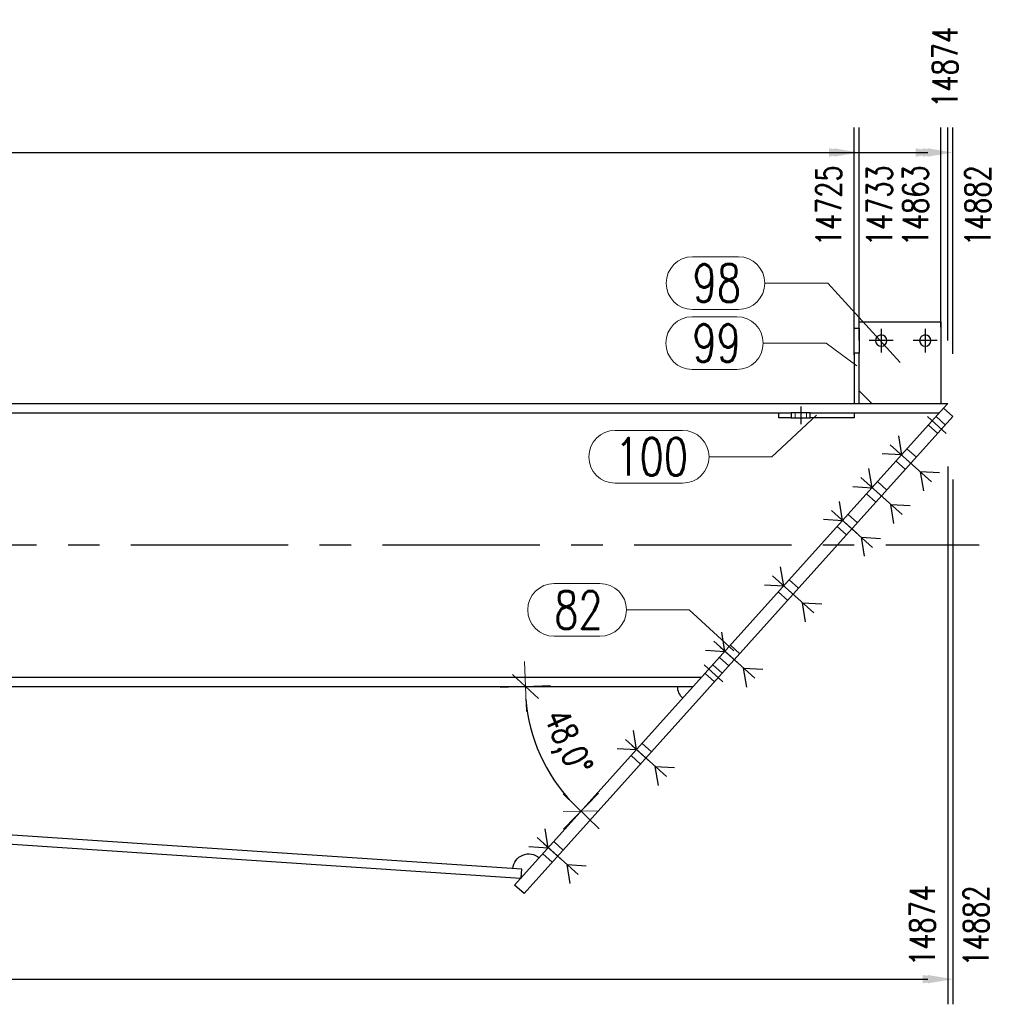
# Model space of a CAD drawing. Header units: millimetres. Extents: x 3528 to 4122, y 12044 to 12491.
# Tile 45 of 58: x 3871 to 3948, y 12249 to 12327. Entities that reach past the tile are written whole.
import ezdxf

# ---------------------------------------------------------------- set-up
doc = ezdxf.new("R2010")
doc.units = ezdxf.units.MM
doc.header["$LTSCALE"] = 10
doc.linetypes.add('HIDDEN', pattern=[0.375, 0.25, -0.125])
doc.linetypes.add('MITTE', pattern=[2, 1.25, -0.25, 0.25, -0.25])
doc.layers.get('Defpoints').update_dxf_attribs({"color": 1})
for name, color, linetype in [('PS_BOLT', 4, 'Continuous'), ('PS_MID', 5, 'MITTE'), ('PS_SHAPE', 3, 'Continuous')]:
    doc.layers.add(name, color=color, linetype=linetype)
for name, color, linetype, lineweight in [('PS_DIM', 4, 'Continuous', 13), ('PS_Hidden', 2, 'HIDDEN', 9), ('PS_Pos', 1, 'Continuous', 15), ('PS_SOLID', 7, 'Continuous', 30)]:
    doc.layers.add(name, color=color, linetype=linetype, lineweight=lineweight)
doc.styles.add('simplex', font='simplex.shx', dxfattribs={"width": 0.75})
doc.dimstyles.new('1_20_GŁ_DS1-LS20', dxfattribs={"dimtxt": 2, "dimasz": 2, "dimexe": 2, "dimexo": 5, "dimgap": 1, "dimtad": 1, "dimjust": 4, "dimdec": 0, "dimlfac": 20, "dimtxsty": 'simplex', "dimblk1": 'NONE', "dimsah": 1, "dimcen": 2, "dimclrd": 256, "dimclre": 256, "dimclrt": 4, "dimadec": 1, "dimazin": 0, "dimtfac": 1, "dimtdec": 0, "dimtmove": 2, "dimatfit": 3, "dimfxl": 1, "dimarcsym": 0})
doc.dimstyles.new('1_20_PRZ', dxfattribs={"dimtxt": 2, "dimasz": 1, "dimexe": 2, "dimexo": 5, "dimgap": 1, "dimtad": 1, "dimdec": 0, "dimlfac": 20, "dimtxsty": 'simplex', "dimblk": 'dimznak', "dimcen": 2, "dimse1": 1, "dimse2": 1, "dimclrd": 256, "dimclrt": 4, "dimadec": 1, "dimazin": 0, "dimtfac": 1, "dimtdec": 0, "dimtix": 1, "dimtmove": 2, "dimatfit": 3, "dimldrblk": 'dim-grot', "dimfxl": 1, "dimarcsym": 0})

# ---------------------------------------------------------------- blocks, each defined once
blk = doc.blocks.new('*D64')
at = {"layer": 'Defpoints', "color": 0, "transparency": 16777216}
for p in [(3937.319, 12316.872), (3937.319, 12295.778), (3585.581, 12274.408)]:
    blk.add_point(p, dxfattribs=at)
at = {"layer": 'PS_DIM', "lineweight": -2, "transparency": 16777216}
for p, q in [((3585.581, 12279.408), (3585.581, 12318.872)), ((3937.319, 12300.778), (3937.319, 12318.872)), ((3585.581, 12316.872), (3935.319, 12316.872))]:
    blk.add_line(p, q, dxfattribs=at)
at = {"layer": 'PS_DIM', "transparency": 16777216}
blk.add_solid([(3935.319, 12317.205), (3935.319, 12316.539), (3937.319, 12316.872)], dxfattribs=at)
at = {"layer": 'PS_DIM', "color": 4, "transparency": 16777216, "insert": (3935.299, 12312.638), "char_height": 2, "attachment_point": 5, "rotation": 90, "style": 'simplex'}
blk.add_mtext('14725', dxfattribs=at)
blk = doc.blocks.new('_None')
blk = doc.blocks.new('*D65')
at = {"layer": 'Defpoints', "color": 0, "transparency": 16777216}
for p in [(3937.719, 12316.872), (3937.719, 12296.908), (3585.581, 12274.408)]:
    blk.add_point(p, dxfattribs=at)
at = {"layer": 'PS_DIM', "lineweight": -2, "transparency": 16777216}
for p, q in [((3585.581, 12279.408), (3585.581, 12318.872)), ((3937.719, 12301.908), (3937.719, 12318.872)), ((3585.581, 12316.872), (3935.719, 12316.872))]:
    blk.add_line(p, q, dxfattribs=at)
at = {"layer": 'PS_DIM', "transparency": 16777216}
blk.add_solid([(3935.719, 12317.205), (3935.719, 12316.539), (3937.719, 12316.872)], dxfattribs=at)
at = {"layer": 'PS_DIM', "color": 4, "transparency": 16777216, "insert": (3939.327, 12312.638), "char_height": 2, "attachment_point": 5, "rotation": 90, "style": 'simplex'}
blk.add_mtext('14733', dxfattribs=at)
blk = doc.blocks.new('*D66')
at = {"layer": 'Defpoints', "color": 0, "transparency": 16777216}
for p in [(3944.219, 12316.872), (3944.219, 12297.97), (3585.581, 12274.408)]:
    blk.add_point(p, dxfattribs=at)
at = {"layer": 'PS_DIM', "lineweight": -2, "transparency": 16777216}
for p, q in [((3585.581, 12279.408), (3585.581, 12318.872)), ((3944.219, 12302.97), (3944.219, 12318.872)), ((3585.581, 12316.872), (3942.219, 12316.872))]:
    blk.add_line(p, q, dxfattribs=at)
at = {"layer": 'PS_DIM', "transparency": 16777216}
blk.add_solid([(3942.219, 12317.205), (3942.219, 12316.539), (3944.219, 12316.872)], dxfattribs=at)
at = {"layer": 'PS_DIM', "color": 4, "transparency": 16777216, "insert": (3942.199, 12312.638), "char_height": 2, "attachment_point": 5, "rotation": 90, "style": 'simplex'}
blk.add_mtext('14863', dxfattribs=at)
blk = doc.blocks.new('*D67')
at = {"layer": 'Defpoints', "color": 0, "transparency": 16777216}
for p in [(3944.762, 12316.872), (3944.762, 12296.908), (3585.581, 12274.408)]:
    blk.add_point(p, dxfattribs=at)
at = {"layer": 'PS_DIM', "lineweight": -2, "transparency": 16777216}
for p, q in [((3585.581, 12279.408), (3585.581, 12318.872)), ((3944.762, 12301.908), (3944.762, 12318.872)), ((3585.581, 12316.872), (3942.762, 12316.872))]:
    blk.add_line(p, q, dxfattribs=at)
at = {"layer": 'PS_DIM', "transparency": 16777216}
blk.add_solid([(3942.762, 12317.205), (3942.762, 12316.539), (3944.762, 12316.872)], dxfattribs=at)
at = {"layer": 'PS_DIM', "color": 4, "transparency": 16777216, "insert": (3944.542, 12323.646), "char_height": 2, "attachment_point": 5, "rotation": 90, "style": 'simplex'}
blk.add_mtext('14874', dxfattribs=at)
blk = doc.blocks.new('*D68')
at = {"layer": 'Defpoints', "color": 0, "transparency": 16777216}
for p in [(3945.171, 12316.872), (3945.171, 12295.867), (3585.581, 12274.408)]:
    blk.add_point(p, dxfattribs=at)
at = {"layer": 'PS_DIM', "lineweight": -2, "transparency": 16777216}
for p, q in [((3585.581, 12279.408), (3585.581, 12318.872)), ((3945.171, 12300.867), (3945.171, 12318.872)), ((3585.581, 12316.872), (3943.171, 12316.872))]:
    blk.add_line(p, q, dxfattribs=at)
at = {"layer": 'PS_DIM', "transparency": 16777216}
blk.add_solid([(3943.171, 12317.205), (3943.171, 12316.539), (3945.171, 12316.872)], dxfattribs=at)
at = {"layer": 'PS_DIM', "color": 4, "transparency": 16777216, "insert": (3947.146, 12312.638), "char_height": 2, "attachment_point": 5, "rotation": 90, "style": 'simplex'}
blk.add_mtext('14882', dxfattribs=at)
blk = doc.blocks.new('*D74')
at = {"layer": 'Defpoints', "color": 0, "transparency": 16777216}
for p in [(3944.762, 12296.908), (3585.581, 12274.408), (3944.762, 12251.132)]:
    blk.add_point(p, dxfattribs=at)
at = {"layer": 'PS_DIM', "lineweight": -2, "transparency": 16777216}
for p, q in [((3944.762, 12291.908), (3944.762, 12249.132)), ((3585.581, 12269.408), (3585.581, 12249.132)), ((3585.581, 12251.132), (3942.762, 12251.132))]:
    blk.add_line(p, q, dxfattribs=at)
at = {"layer": 'PS_DIM', "transparency": 16777216}
blk.add_solid([(3942.762, 12251.465), (3942.762, 12250.799), (3944.762, 12251.132)], dxfattribs=at)
at = {"layer": 'PS_DIM', "color": 4, "transparency": 16777216, "insert": (3942.742, 12255.402), "char_height": 2, "attachment_point": 5, "rotation": 90, "style": 'simplex'}
blk.add_mtext('14874', dxfattribs=at)
blk = doc.blocks.new('*D75')
at = {"layer": 'Defpoints', "color": 0, "transparency": 16777216}
for p in [(3945.171, 12295.867), (3585.581, 12274.408), (3945.171, 12251.132)]:
    blk.add_point(p, dxfattribs=at)
at = {"layer": 'PS_DIM', "lineweight": -2, "transparency": 16777216}
for p, q in [((3945.171, 12290.867), (3945.171, 12249.132)), ((3585.581, 12269.408), (3585.581, 12249.132)), ((3585.581, 12251.132), (3943.171, 12251.132))]:
    blk.add_line(p, q, dxfattribs=at)
at = {"layer": 'PS_DIM', "transparency": 16777216}
blk.add_solid([(3943.171, 12251.465), (3943.171, 12250.799), (3945.171, 12251.132)], dxfattribs=at)
at = {"layer": 'PS_DIM', "color": 4, "transparency": 16777216, "insert": (3947.009, 12255.366), "char_height": 2, "attachment_point": 5, "rotation": 90, "style": 'simplex'}
blk.add_mtext('14882', dxfattribs=at)
blk = doc.blocks.new('dimznak')
at = {"color": 0}
for points in [[(0, 2), (0, -2)], [(-2, 0), (2, 0)]]:
    blk.add_lwpolyline(points, dxfattribs=at)
at = {"color": 2}
blk.add_lwpolyline([(1, 1), (-1, -1)], dxfattribs=at)
blk = doc.blocks.new('*D83')
at = {"layer": 'Defpoints', "color": 0, "transparency": 16777216}
for p in [(3697.831, 12274.408), (3924.535, 12274.408), (3714.084, 12273.032), (3783.329, 12270.409), (3910.895, 12259.88)]:
    blk.add_point(p, dxfattribs=at)
at = {"layer": 'PS_DIM', "lineweight": -2, "transparency": 16777216}
blk.add_arc((3693.503, 12274.408), 89.915, 356.81417, 359.36278, dxfattribs=at)
for p, rotation in [((3783.418, 12274.408), 89.68138839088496), ((3783.218, 12268.412), 266.4955603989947)]:
    blk.add_blockref('dimznak', p, dxfattribs=dict(at, rotation=rotation))
at = {"layer": 'PS_DIM', "color": 4, "transparency": 16777216, "insert": (3781.179, 12271.481), "char_height": 2, "attachment_point": 5, "rotation": 88.08847, "style": 'simplex'}
blk.add_mtext('3,8°', dxfattribs=at)
blk = doc.blocks.new('dim-grot')
blk.add_hatch(color=256).paths.add_polyline_path([(0, 0), (-2, 0.5), (-2, -0.5)])
blk.add_lwpolyline([(0, 0), (-2, 0.5), (-2, -0.5), (0, 0)])
blk = doc.blocks.new('*D84')
at = {"layer": 'Defpoints', "color": 0, "transparency": 16777216}
for p in [(3944.427, 12296.536), (3697.831, 12274.408), (3924.535, 12274.408), (3911.71, 12270.726), (3910.332, 12258.608)]:
    blk.add_point(p, dxfattribs=at)
at = {"layer": 'PS_DIM', "lineweight": -2, "transparency": 16777216}
blk.add_arc((3924.535, 12274.408), 13.343, 184.29516, 223.75084, dxfattribs=at)
for p, rotation in [((3911.192, 12274.408), 92.14757890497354), ((3915.615, 12264.485), 315.8984224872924)]:
    blk.add_blockref('dimznak', p, dxfattribs=dict(at, rotation=rotation))
at = {"layer": 'PS_DIM', "color": 4, "transparency": 16777216, "insert": (3914.349, 12269.867), "char_height": 2, "attachment_point": 5, "rotation": 294.023, "style": 'simplex'}
blk.add_mtext('48,0°', dxfattribs=at)
blk = doc.blocks.new('*X311')
at = {"color": 30, "linetype": 'Continuous'}
for p, q in [((3913.006, 12261.583), (3912.756, 12263.099)), ((3912.114, 12262.385), (3915.386, 12259.443)), ((3911.472, 12261.671), (3913.006, 12261.583)), ((3914.744, 12258.729), (3914.494, 12260.246)), ((3914.494, 12260.246), (3916.028, 12260.157))]:
    blk.add_line(p, q, dxfattribs=at)
blk = doc.blocks.new('*X312')
at = {"color": 30, "linetype": 'Continuous'}
for p, q in [((3927.045, 12277.2), (3926.795, 12278.716)), ((3926.153, 12278.002), (3929.425, 12275.061)), ((3925.511, 12277.288), (3927.045, 12277.2)), ((3928.783, 12274.347), (3928.533, 12275.863)), ((3928.533, 12275.863), (3930.067, 12275.775))]:
    blk.add_line(p, q, dxfattribs=at)
blk = doc.blocks.new('*X313')
at = {"color": 30, "linetype": 'Continuous'}
for p, q in [((3931.725, 12282.406), (3931.475, 12283.922)), ((3930.833, 12283.208), (3934.105, 12280.266)), ((3930.191, 12282.494), (3931.725, 12282.406)), ((3933.463, 12279.552), (3933.213, 12281.069)), ((3933.213, 12281.069), (3934.747, 12280.98))]:
    blk.add_line(p, q, dxfattribs=at)
blk = doc.blocks.new('*X314')
at = {"color": 30, "linetype": 'Continuous'}
for p, q in [((3920.026, 12269.391), (3919.775, 12270.907)), ((3919.133, 12270.194), (3922.406, 12267.252)), ((3918.492, 12269.48), (3920.026, 12269.391)), ((3921.764, 12266.538), (3921.513, 12268.054)), ((3921.513, 12268.054), (3923.047, 12267.966))]:
    blk.add_line(p, q, dxfattribs=at)
blk = doc.blocks.new('*X315')
at = {"color": 30, "linetype": 'Continuous'}
for p, q in [((3936.405, 12287.612), (3936.154, 12289.128)), ((3934.871, 12287.7), (3936.405, 12287.612)), ((3935.512, 12288.414), (3938.785, 12285.472)), ((3938.143, 12284.758), (3937.892, 12286.274)), ((3937.892, 12286.274), (3939.426, 12286.186))]:
    blk.add_line(p, q, dxfattribs=at)
blk = doc.blocks.new('*X316')
at = {"color": 30, "linetype": 'Continuous'}
for p, q in [((3940.834, 12294.333), (3941.085, 12292.817)), ((3943.464, 12290.678), (3940.192, 12293.62)), ((3941.085, 12292.817), (3939.55, 12292.906)), ((3944.106, 12291.392), (3942.572, 12291.48)), ((3942.572, 12291.48), (3942.823, 12289.964))]:
    blk.add_line(p, q, dxfattribs=at)
blk = doc.blocks.new('*X317')
at = {"color": 30, "linetype": 'Continuous'}
for p, q in [((3936.405, 12287.612), (3936.154, 12289.128)), ((3934.871, 12287.7), (3936.405, 12287.612)), ((3935.512, 12288.414), (3938.785, 12285.472)), ((3938.143, 12284.758), (3937.892, 12286.274)), ((3937.892, 12286.274), (3939.426, 12286.186))]:
    blk.add_line(p, q, dxfattribs=at)
blk = doc.blocks.new('*X318')
at = {"color": 30, "linetype": 'Continuous'}
for p, q in [((3927.045, 12277.2), (3926.795, 12278.716)), ((3926.153, 12278.002), (3929.425, 12275.061)), ((3925.511, 12277.288), (3927.045, 12277.2)), ((3928.783, 12274.347), (3928.533, 12275.863)), ((3928.533, 12275.863), (3930.067, 12275.775))]:
    blk.add_line(p, q, dxfattribs=at)
blk = doc.blocks.new('*X319')
at = {"color": 30, "linetype": 'Continuous'}
for p, q in [((3913.006, 12261.583), (3912.756, 12263.099)), ((3912.114, 12262.385), (3915.386, 12259.443)), ((3911.472, 12261.671), (3913.006, 12261.583)), ((3914.744, 12258.729), (3914.494, 12260.246)), ((3914.494, 12260.246), (3916.028, 12260.157))]:
    blk.add_line(p, q, dxfattribs=at)
blk = doc.blocks.new('*X320')
at = {"color": 30, "linetype": 'Continuous'}
for p, q in [((3940.834, 12294.333), (3941.085, 12292.817)), ((3943.464, 12290.678), (3940.192, 12293.62)), ((3941.085, 12292.817), (3939.55, 12292.906)), ((3944.106, 12291.392), (3942.572, 12291.48)), ((3942.572, 12291.48), (3942.823, 12289.964))]:
    blk.add_line(p, q, dxfattribs=at)
blk = doc.blocks.new('*X321')
at = {"layer": 'PS_Hidden', "color": 2, "linetype": 'HIDDEN'}
for p, q in [((3932.619, 12295.778), (3932.619, 12296.178)), ((3933.519, 12295.778), (3933.519, 12296.178)), ((3944.569, 12295.198), (3943.826, 12295.866)), ((3943.968, 12294.529), (3943.224, 12295.197)), ((3942.263, 12292.632), (3941.519, 12293.301)), ((3941.394, 12291.665), (3940.65, 12292.334)), ((3939.923, 12290.029), (3939.179, 12290.698)), ((3939.054, 12289.062), (3938.31, 12289.731)), ((3937.583, 12287.426), (3936.839, 12288.095)), ((3936.714, 12286.46), (3935.97, 12287.128)), ((3932.903, 12282.221), (3932.16, 12282.889)), ((3932.034, 12281.254), (3931.291, 12281.922)), ((3928.224, 12277.015), (3927.48, 12277.683)), ((3927.355, 12276.048), (3926.611, 12276.717)), ((3926.82, 12275.453), (3926.076, 12276.122)), ((3926.218, 12274.784), (3925.474, 12275.452)), ((3921.204, 12269.206), (3920.46, 12269.875)), ((3920.335, 12268.239), (3919.591, 12268.908)), ((3914.184, 12261.398), (3913.441, 12262.066)), ((3913.315, 12260.431), (3912.572, 12261.099)), ((3910.845, 12259.132), (3910.806, 12259.135)), ((3910.845, 12259.132), (3910.849, 12259.183))]:
    blk.add_line(p, q, dxfattribs=at)
at = {"layer": 'PS_MID', "color": 5, "linetype": 'MITTE'}
for p, q in [((3939.469, 12302.858), (3939.469, 12300.958)), ((3942.969, 12302.858), (3942.969, 12300.958)), ((3940.419, 12301.908), (3938.519, 12301.908)), ((3943.919, 12301.908), (3942.019, 12301.908)), ((3933.069, 12296.678), (3933.069, 12295.278)), ((3933.069, 12296.678), (3933.069, 12295.278)), ((3943.153, 12295.866), (3944.64, 12294.529)), ((3943.153, 12295.866), (3944.64, 12294.529)), ((3940.713, 12293.152), (3942.2, 12291.814)), ((3940.713, 12293.152), (3942.2, 12291.814)), ((3938.373, 12290.549), (3939.86, 12289.212)), ((3938.373, 12290.549), (3939.86, 12289.212)), ((3936.033, 12287.946), (3937.52, 12286.609)), ((3936.033, 12287.946), (3937.52, 12286.609)), ((3699.831, 12285.658), (3947.262, 12285.658)), ((3931.353, 12282.74), (3932.841, 12281.403)), ((3931.353, 12282.74), (3932.841, 12281.403)), ((3926.674, 12277.534), (3928.161, 12276.197)), ((3926.674, 12277.534), (3928.161, 12276.197)), ((3925.403, 12276.121), (3926.891, 12274.784)), ((3925.403, 12276.121), (3926.891, 12274.784)), ((3919.654, 12269.726), (3921.141, 12268.389)), ((3919.654, 12269.726), (3921.141, 12268.389)), ((3912.634, 12261.917), (3914.122, 12260.58)), ((3912.634, 12261.917), (3914.122, 12260.58))]:
    blk.add_line(p, q, dxfattribs=at)
at = {"layer": 'PS_SOLID', "color": 7, "linetype": 'Continuous'}
for p, q in [((3937.719, 12302.908), (3937.719, 12303.408)), ((3937.719, 12303.408), (3944.219, 12303.408)), ((3944.219, 12303.408), (3944.219, 12296.908)), ((3937.319, 12300.908), (3937.319, 12302.908)), ((3937.319, 12302.908), (3937.719, 12302.908)), ((3937.719, 12302.908), (3937.719, 12300.908)), ((3937.319, 12300.908), (3937.319, 12296.908)), ((3937.719, 12300.908), (3937.319, 12300.908)), ((3937.719, 12296.908), (3937.719, 12300.908)), ((3938.719, 12296.908), (3937.719, 12297.908)), ((3699.831, 12296.908), (3944.762, 12296.908)), ((3944.427, 12296.536), (3910.332, 12258.608)), ((3944.762, 12296.908), (3944.427, 12296.536)), ((3945.171, 12295.867), (3944.427, 12296.536)), ((3721.081, 12296.178), (3931.319, 12296.178)), ((3945.171, 12295.867), (3911.076, 12257.939)), ((3931.319, 12295.778), (3931.319, 12296.178)), ((3931.319, 12296.178), (3932.319, 12296.178)), ((3932.319, 12295.778), (3931.319, 12295.778)), ((3932.319, 12296.178), (3932.319, 12295.778)), ((3933.819, 12296.178), (3932.319, 12296.178)), ((3932.319, 12295.778), (3933.819, 12295.778)), ((3933.819, 12295.778), (3933.819, 12296.178)), ((3933.819, 12296.178), (3937.319, 12296.178)), ((3937.319, 12295.778), (3933.819, 12295.778)), ((3937.319, 12296.178), (3937.319, 12295.778)), ((3937.319, 12296.178), (3944.105, 12296.178)), ((3699.831, 12275.138), (3925.191, 12275.138)), ((3699.831, 12274.408), (3924.535, 12274.408)), ((3910.895, 12259.88), (3714.084, 12273.032)), ((3910.806, 12259.135), (3714.034, 12272.284)), ((3910.849, 12259.183), (3910.895, 12259.88)), ((3911.076, 12257.939), (3910.332, 12258.608))]:
    blk.add_line(p, q, dxfattribs=at)
at = {"layer": 'PS_SOLID', "color": 7, "extrusion": (0, 0, -1)}
for centre in [(-3939.469, 12301.908), (-3942.969, 12301.908)]:
    blk.add_circle(centre, 0.45, dxfattribs=at)
at = {"layer": 'PS_SOLID', "extrusion": (0, 0, -1)}
for centre, start, end in [((-3924.535, 12274.408), 311.954, 360), ((-3911.443, 12259.844), 3.82305, 131.954)]:
    blk.add_arc(centre, 1.25, start, end, dxfattribs=at)
blk = doc.blocks.new('*X322')
at = {"color": 30, "linetype": 'Continuous'}
for p, q in [((3920.026, 12269.391), (3919.775, 12270.907)), ((3919.133, 12270.194), (3922.406, 12267.252)), ((3918.492, 12269.48), (3920.026, 12269.391)), ((3921.764, 12266.538), (3921.513, 12268.054)), ((3921.513, 12268.054), (3923.047, 12267.966))]:
    blk.add_line(p, q, dxfattribs=at)
blk = doc.blocks.new('*X323')
at = {"color": 30, "linetype": 'Continuous'}
for p, q in [((3931.725, 12282.406), (3931.475, 12283.922)), ((3930.833, 12283.208), (3934.105, 12280.266)), ((3930.191, 12282.494), (3931.725, 12282.406)), ((3933.463, 12279.552), (3933.213, 12281.069)), ((3933.213, 12281.069), (3934.747, 12280.98))]:
    blk.add_line(p, q, dxfattribs=at)
blk = doc.blocks.new('*X324')
at = {"color": 30, "linetype": 'Continuous'}
for p, q in [((3938.745, 12290.214), (3938.494, 12291.731)), ((3937.852, 12291.017), (3941.125, 12288.075)), ((3937.211, 12290.303), (3938.745, 12290.214)), ((3940.483, 12287.361), (3940.232, 12288.877)), ((3940.232, 12288.877), (3941.766, 12288.789))]:
    blk.add_line(p, q, dxfattribs=at)
blk = doc.blocks.new('*X325')
at = {"color": 30, "linetype": 'Continuous'}
for p, q in [((3938.745, 12290.214), (3938.494, 12291.731)), ((3937.852, 12291.017), (3941.125, 12288.075)), ((3937.211, 12290.303), (3938.745, 12290.214)), ((3940.483, 12287.361), (3940.232, 12288.877)), ((3940.232, 12288.877), (3941.766, 12288.789))]:
    blk.add_line(p, q, dxfattribs=at)
blk = doc.blocks.new('*X338')
at = {"color": 1}
for p, q in [((3934.319, 12295.978), (3930.783, 12292.673)), ((3918.326, 12294.773), (3923.683, 12294.773)), ((3925.783, 12292.673), (3930.783, 12292.673)), ((3918.326, 12290.573), (3923.683, 12290.573))]:
    blk.add_line(p, q, dxfattribs=at)
for centre, start, end in [((3918.326, 12292.673), 90, 270), ((3923.683, 12292.673), 270, 90)]:
    blk.add_arc(centre, 2.1, start, end, dxfattribs=at)
at = {"color": 2, "style": 'simplex', "width": 0.75}
blk.add_text('100', height=3, dxfattribs=at).set_placement((3918.326, 12291.173))
blk = doc.blocks.new('*X339')
at = {"color": 1}
for p, q in [((3934.319, 12295.978), (3930.783, 12292.673)), ((3918.326, 12294.773), (3923.683, 12294.773)), ((3925.783, 12292.673), (3930.783, 12292.673)), ((3918.326, 12290.573), (3923.683, 12290.573))]:
    blk.add_line(p, q, dxfattribs=at)
for centre, start, end in [((3918.326, 12292.673), 90, 270), ((3923.683, 12292.673), 270, 90)]:
    blk.add_arc(centre, 2.1, start, end, dxfattribs=at)
at = {"color": 2, "style": 'simplex', "width": 0.75}
blk.add_text('100', height=3, dxfattribs=at).set_placement((3918.326, 12291.173))
blk = doc.blocks.new('*X340')
at = {"color": 1}
for p, q in [((3924.452, 12303.813), (3927.988, 12303.813)), ((3930.088, 12301.713), (3935.088, 12301.713)), ((3937.519, 12299.908), (3935.088, 12301.713)), ((3924.452, 12299.613), (3927.988, 12299.613))]:
    blk.add_line(p, q, dxfattribs=at)
for centre, start, end in [((3924.452, 12301.713), 90, 270), ((3927.988, 12301.713), 270, 90)]:
    blk.add_arc(centre, 2.1, start, end, dxfattribs=at)
at = {"color": 2, "style": 'simplex', "width": 0.75}
blk.add_text('99', height=3, dxfattribs=at).set_placement((3924.452, 12300.213))
blk = doc.blocks.new('*X341')
at = {"color": 1}
for p, q in [((3913.473, 12282.597), (3917.116, 12282.597)), ((3919.216, 12280.497), (3924.216, 12280.497)), ((3927.752, 12277.238), (3924.216, 12280.497)), ((3913.473, 12278.397), (3917.116, 12278.397))]:
    blk.add_line(p, q, dxfattribs=at)
for centre, start, end in [((3913.473, 12280.497), 90, 270), ((3917.116, 12280.497), 270, 90)]:
    blk.add_arc(centre, 2.1, start, end, dxfattribs=at)
at = {"color": 2, "style": 'simplex', "width": 0.75}
blk.add_text('82', height=3, dxfattribs=at).set_placement((3913.473, 12278.997))
blk = doc.blocks.new('*X342')
at = {"color": 1}
for p, q in [((3924.476, 12308.584), (3928.118, 12308.584)), ((3930.218, 12306.484), (3935.218, 12306.484)), ((3940.969, 12300.158), (3935.218, 12306.484)), ((3924.476, 12304.384), (3928.118, 12304.384))]:
    blk.add_line(p, q, dxfattribs=at)
for centre, start, end in [((3924.476, 12306.484), 90, 270), ((3928.118, 12306.484), 270, 90)]:
    blk.add_arc(centre, 2.1, start, end, dxfattribs=at)
at = {"color": 2, "style": 'simplex', "width": 0.75}
blk.add_text('98', height=3, dxfattribs=at).set_placement((3924.476, 12304.984))

msp = doc.modelspace()

# ---------------------------------------------------------------- block references
at = {"layer": 'PS_BOLT', "color": 30}
for name in ['*X316', '*X320', '*X324', '*X325', '*X315', '*X317', '*X313', '*X323', '*X312', '*X318', '*X314', '*X322', '*X311', '*X319']:
    msp.add_blockref(name, (0, 0), dxfattribs=at)
at = {"layer": 'PS_Pos'}
for name in ['*X342', '*X340', '*X338', '*X339', '*X341']:
    msp.add_blockref(name, (0, 0), dxfattribs=at)
at = {"layer": 'PS_SHAPE'}
msp.add_blockref('*X321', (0, 0), dxfattribs=at)

# ---------------------------------------------------------------- dimensions: what is measured, and where the dimension line sits
at = {"layer": 'PS_DIM'}
for base, p2, text, picture, middle in [((3944.762, 12316.872), (3944.762, 12296.908), '14874', '*D67', (3944.542, 12323.646)), ((3937.319, 12316.872), (3937.319, 12295.778), '14725', '*D64', (3935.299, 12312.638)), ((3937.719, 12316.872), (3937.719, 12296.908), '14733', '*D65', (3939.327, 12312.638)), ((3944.219, 12316.872), (3944.219, 12297.97), '14863', '*D66', (3942.199, 12312.638)), ((3945.171, 12316.872), (3945.171, 12295.867), '14882', '*D68', (3947.146, 12312.638)), ((3944.762, 12251.132), (3944.762, 12296.908), '14874', '*D74', (3942.742, 12255.402)), ((3945.171, 12251.132), (3945.171, 12295.867), '14882', '*D75', (3947.009, 12255.366))]:
    dim = msp.add_linear_dim(base=base, p1=(3585.581, 12274.408), p2=p2, text=text, dimstyle='1_20_GŁ_DS1-LS20', dxfattribs=at)
    dim.commit()
    dim.dimension.update_dxf_attribs({"geometry": picture, "text_midpoint": middle, "dimtype": 128, "text_rotation": 90})
for base, line1, line2, picture, middle in [((3911.71, 12270.726), ((3944.427, 12296.536), (3910.332, 12258.608)), ((3697.831, 12274.408), (3924.535, 12274.408)), '*D84', (3914.349, 12269.867)), ((3783.329, 12270.409), ((3697.831, 12274.408), (3924.535, 12274.408)), ((3910.895, 12259.88), (3714.084, 12273.032)), '*D83', (3781.179, 12271.481))]:
    dim = msp.add_angular_dim_2l(base=base, line1=line1, line2=line2, dimstyle='1_20_PRZ', dxfattribs=at)
    dim.commit()
    dim.dimension.update_dxf_attribs({"geometry": picture, "text_midpoint": middle})

doc.saveas('drawing.dxf')
